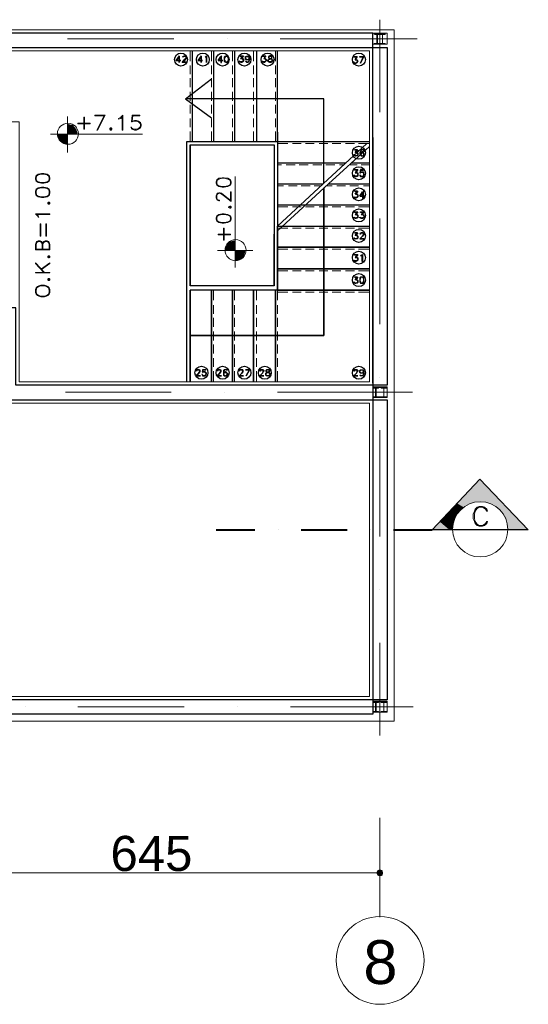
# Model space of a CAD drawing. Header units: metres. Extents: x -10 to 43.2, y -7.5 to 51.2.
# Tile 2 of 2: x 4.3 to 11.5, y -7.5 to 6.4. Entities that reach past the tile are written whole.
import ezdxf

# ---------------------------------------------------------------- set-up
doc = ezdxf.new("R2010")
doc.units = ezdxf.units.M
doc.header["$MEASUREMENT"] = 0
for name, color, linetype in [('PDF6_ax', 7, 'Continuous'), ('PDF6_column', 7, 'Continuous'), ('PDF6_dim', 7, 'Continuous'), ('PDF6_furn', 7, 'Continuous'), ('PDF6_khatchin', 7, 'Continuous'), ('PDF6_Layer5', 7, 'Continuous'), ('PDF6_SECTION', 7, 'Continuous'), ('PDF6_STAIRS', 7, 'Continuous'), ('PDF6_Text', 7, 'Continuous'), ('PDF6_Text Info.', 7, 'Continuous'), ('PDF6_textt', 7, 'Continuous'), ('PDF6_W', 7, 'Continuous'), ('PDF6_wall', 7, 'Continuous')]:
    doc.layers.add(name, color=color, linetype=linetype)
doc.styles.add('PDF Arial', font='arial.ttf')

msp = doc.modelspace()

# ---------------------------------------------------------------- linework, layer by layer
at = {"layer": 'PDF6_ax', "lineweight": 9}
for points in [[(9.398, 6.41), (9.398, 5.1)], [(4.987, 6.14), (6.489, 6.14)], [(7.241, 6.14), (7.241, 6.14)], [(7.992, 6.14), (9.928, 6.14)], [(9.398, 4.349), (9.398, 4.349)], [(9.398, 3.597), (9.398, 2.105)], [(9.398, 1.353), (9.398, 1.353)], [(4.958, 1.141), (6.451, 1.141)], [(7.202, 1.141), (7.202, 1.141)], [(7.953, 1.141), (9.86, 1.141)], [(9.398, 0.602), (9.398, -0.9)], [(9.398, -1.652), (9.398, -1.652)], [(9.398, -2.403), (9.398, -3.713)], [(4.39, -3.308), (4.39, -3.308)], [(5.131, -3.308), (6.634, -3.308)], [(7.385, -3.308), (7.385, -3.308)], [(8.136, -3.308), (9.87, -3.308)], [(9.398, -4.878), (9.398, -6.284)]]:
    msp.add_lwpolyline(points, dxfattribs=at)
msp.add_circle((9.403, -6.896), 0.621, dxfattribs=at)
at = {"layer": 'PDF6_column', "lineweight": 18}
for points in [[(9.302, 6.217), (9.504, 6.217), (9.504, 6.063), (9.302, 6.063)], [(9.475, 6.207), (9.321, 6.207), (9.321, 6.217), (9.475, 6.217)], [(9.359, 6.073), (9.331, 6.073), (9.398, 6.073), (9.369, 6.073), (9.369, 6.198), (9.398, 6.198), (9.398, 6.207), (9.331, 6.207), (9.331, 6.198), (9.359, 6.198)], [(9.436, 6.073), (9.398, 6.073), (9.475, 6.073), (9.436, 6.073), (9.436, 6.198), (9.475, 6.198), (9.475, 6.207), (9.398, 6.207), (9.398, 6.198), (9.436, 6.198)], [(9.475, 6.063), (9.321, 6.063), (9.321, 6.073), (9.475, 6.073)], [(9.302, 1.218), (9.504, 1.218), (9.504, 1.064), (9.302, 1.064)], [(9.302, 1.218), (9.504, 1.218), (9.504, 1.064), (9.302, 1.064)], [(9.302, 1.218), (9.504, 1.218), (9.504, 1.064), (9.302, 1.064)], [(9.34, 1.074), (9.311, 1.074), (9.379, 1.074), (9.35, 1.074), (9.35, 1.199), (9.379, 1.199), (9.379, 1.209), (9.311, 1.209), (9.311, 1.199), (9.34, 1.199)], [(9.34, 1.074), (9.311, 1.074), (9.379, 1.074), (9.35, 1.074), (9.35, 1.199), (9.379, 1.199), (9.379, 1.209), (9.311, 1.209), (9.311, 1.199), (9.34, 1.199)], [(9.34, 1.074), (9.311, 1.074), (9.379, 1.074), (9.35, 1.074), (9.35, 1.199), (9.379, 1.199), (9.379, 1.209), (9.311, 1.209), (9.311, 1.199), (9.34, 1.199)], [(9.456, 1.074), (9.417, 1.074), (9.494, 1.074), (9.456, 1.074), (9.456, 1.199), (9.494, 1.199), (9.494, 1.209), (9.417, 1.209), (9.417, 1.199), (9.456, 1.199)], [(9.456, 1.074), (9.417, 1.074), (9.494, 1.074), (9.456, 1.074), (9.456, 1.199), (9.494, 1.199), (9.494, 1.209), (9.417, 1.209), (9.417, 1.199), (9.456, 1.199)], [(9.456, 1.074), (9.417, 1.074), (9.494, 1.074), (9.456, 1.074), (9.456, 1.199), (9.494, 1.199), (9.494, 1.209), (9.417, 1.209), (9.417, 1.199), (9.456, 1.199)], [(9.456, 1.064), (9.34, 1.064), (9.34, 1.074), (9.456, 1.074)], [(9.456, 1.064), (9.34, 1.064), (9.34, 1.074), (9.456, 1.074)], [(9.456, 1.064), (9.34, 1.064), (9.34, 1.074), (9.456, 1.074)], [(9.302, -3.231), (9.504, -3.231), (9.504, -3.385), (9.302, -3.385)], [(9.34, -3.376), (9.311, -3.376), (9.311, -3.385), (9.379, -3.385), (9.379, -3.376), (9.35, -3.376), (9.35, -3.25), (9.379, -3.25), (9.379, -3.241), (9.311, -3.241), (9.311, -3.25), (9.34, -3.25)], [(9.456, -3.376), (9.417, -3.376), (9.417, -3.385), (9.494, -3.385), (9.494, -3.376), (9.456, -3.376), (9.456, -3.25), (9.494, -3.25), (9.494, -3.241), (9.417, -3.241), (9.417, -3.25), (9.456, -3.25)]]:
    msp.add_lwpolyline(points, close=True, dxfattribs=at)
for points in [[(9.456, 1.209), (9.34, 1.209), (9.456, 1.209)], [(9.456, 1.209), (9.34, 1.209), (9.456, 1.209)], [(9.456, 1.209), (9.34, 1.209), (9.456, 1.209)], [(9.456, -3.241), (9.34, -3.241), (9.456, -3.241)], [(9.456, -3.385), (9.34, -3.385), (9.456, -3.385)]]:
    msp.add_lwpolyline(points, dxfattribs=at)
at = {"layer": 'PDF6_dim', "lineweight": 20}
for points in [[(9.398, -5.283), (9.398, -5.716)], [(9.302, -5.658), (3.051, -5.658)]]:
    msp.add_lwpolyline(points, dxfattribs=at)
at = {"layer": 'PDF6_furn', "lineweight": 18}
for points in [[(7.25, 6.015), (7.25, 6.015)], [(7.25, 5.89), (7.25, 5.89)]]:
    msp.add_lwpolyline(points, dxfattribs=at)
at = {"layer": 'PDF6_khatchin', "lineweight": 18}
for points in [[(6.72, 5.967), (6.72, 5.822)], [(7.019, 5.967), (7.019, 5.822)], [(7.318, 5.967), (7.318, 5.822)], [(7.616, 5.967), (7.616, 5.822)], [(7.924, 5.967), (7.924, 5.822)], [(6.72, 5.764), (6.72, 5.639)], [(7.019, 5.764), (7.019, 5.639)], [(7.318, 5.764), (7.318, 5.639)], [(7.616, 5.764), (7.616, 5.639)], [(7.924, 5.764), (7.924, 5.639)], [(6.72, 5.581), (6.72, 5.456)], [(7.019, 5.581), (7.019, 5.456)], [(7.318, 5.581), (7.318, 5.456)], [(7.616, 5.581), (7.616, 5.456)], [(7.924, 5.581), (7.924, 5.456)], [(6.72, 5.389), (6.72, 5.264)], [(7.019, 5.389), (7.019, 5.264)], [(7.318, 5.389), (7.318, 5.264)], [(7.616, 5.389), (7.616, 5.264)], [(7.924, 5.389), (7.924, 5.264)], [(6.72, 5.206), (6.72, 5.081)], [(7.019, 5.206), (7.019, 5.081)], [(7.318, 5.206), (7.318, 5.081)], [(7.616, 5.206), (7.616, 5.081)], [(7.924, 5.206), (7.924, 5.081)], [(6.72, 5.013), (6.72, 4.888)], [(7.019, 5.013), (7.019, 4.888)], [(7.318, 5.013), (7.318, 4.888)], [(7.616, 5.013), (7.616, 4.888)], [(7.924, 5.013), (7.924, 4.888)], [(6.72, 4.83), (6.72, 4.686)], [(7.019, 4.83), (7.019, 4.686)], [(7.318, 4.83), (7.318, 4.686)], [(7.616, 4.83), (7.616, 4.686)], [(7.924, 4.83), (7.924, 4.686)], [(7.953, 4.657), (8.098, 4.657)], [(8.165, 4.657), (8.29, 4.657)], [(8.348, 4.657), (8.473, 4.657)], [(8.541, 4.657), (8.666, 4.657)], [(8.724, 4.657), (8.849, 4.657)], [(8.916, 4.657), (9.042, 4.657)], [(9.099, 4.657), (9.253, 4.657)], [(7.953, 4.358), (8.011, 4.358)], [(8.078, 4.358), (8.204, 4.358)], [(8.261, 4.358), (8.387, 4.358)], [(8.454, 4.358), (8.579, 4.358)], [(8.637, 4.358), (8.762, 4.358)], [(8.83, 4.358), (8.897, 4.358)], [(8.965, 4.358), (9.08, 4.358)], [(9.138, 4.358), (9.253, 4.358)], [(7.953, 4.06), (8.04, 4.06)], [(8.107, 4.06), (8.233, 4.06)], [(8.29, 4.06), (8.416, 4.06)], [(8.473, 4.06), (8.57, 4.06)], [(8.637, 4.06), (8.724, 4.06)], [(8.791, 4.06), (8.916, 4.06)], [(8.974, 4.06), (9.099, 4.06)], [(9.167, 4.06), (9.253, 4.06)], [(7.953, 3.761), (8.098, 3.761)], [(8.165, 3.761), (8.29, 3.761)], [(8.348, 3.761), (8.473, 3.761)], [(8.541, 3.761), (8.666, 3.761)], [(8.724, 3.761), (8.849, 3.761)], [(8.916, 3.761), (9.042, 3.761)], [(9.099, 3.761), (9.253, 3.761)], [(7.953, 3.463), (8.098, 3.463)], [(8.165, 3.463), (8.29, 3.463)], [(8.348, 3.463), (8.473, 3.463)], [(8.541, 3.463), (8.666, 3.463)], [(8.724, 3.463), (8.849, 3.463)], [(8.916, 3.463), (9.042, 3.463)], [(9.099, 3.463), (9.253, 3.463)]]:
    msp.add_lwpolyline(points, dxfattribs=at)
for points in [[(8.098, 3.164), (7.953, 3.164)], [(8.29, 3.164), (8.165, 3.164)], [(8.473, 3.164), (8.348, 3.164)], [(8.666, 3.164), (8.541, 3.164)], [(8.849, 3.164), (8.724, 3.164)], [(9.042, 3.164), (8.916, 3.164)], [(9.253, 3.164), (9.099, 3.164)], [(8.098, 2.856), (7.953, 2.856)], [(8.29, 2.856), (8.165, 2.856)], [(8.473, 2.856), (8.348, 2.856)], [(8.666, 2.856), (8.541, 2.856)], [(8.849, 2.856), (8.724, 2.856)], [(9.042, 2.856), (8.916, 2.856)], [(9.253, 2.856), (9.099, 2.856)], [(7.048, 2.442), (7.048, 2.586)], [(7.346, 2.442), (7.346, 2.586)], [(7.655, 2.442), (7.655, 2.586)], [(7.953, 2.442), (7.953, 2.586)], [(8.098, 2.557), (7.953, 2.557)], [(8.29, 2.557), (8.165, 2.557)], [(8.473, 2.557), (8.348, 2.557)], [(8.666, 2.557), (8.541, 2.557)], [(8.849, 2.557), (8.724, 2.557)], [(9.042, 2.557), (8.916, 2.557)], [(9.253, 2.557), (9.099, 2.557)], [(7.048, 2.249), (7.048, 2.374)], [(7.346, 2.249), (7.346, 2.374)], [(7.655, 2.249), (7.655, 2.374)], [(7.953, 2.249), (7.953, 2.374)], [(7.048, 2.066), (7.048, 2.191)], [(7.346, 2.066), (7.346, 2.191)], [(7.655, 2.066), (7.655, 2.191)], [(7.953, 2.066), (7.953, 2.191)], [(7.048, 1.873), (7.048, 1.999)], [(7.346, 1.873), (7.346, 1.999)], [(7.655, 1.873), (7.655, 1.999)], [(7.953, 1.873), (7.953, 1.999)], [(7.048, 1.69), (7.048, 1.816)], [(7.346, 1.69), (7.346, 1.816)], [(7.655, 1.69), (7.655, 1.816)], [(7.953, 1.69), (7.953, 1.816)], [(7.048, 1.498), (7.048, 1.623)], [(7.346, 1.498), (7.346, 1.623)], [(7.655, 1.498), (7.655, 1.623)], [(7.953, 1.498), (7.953, 1.623)], [(7.048, 1.286), (7.048, 1.44)], [(7.346, 1.286), (7.346, 1.44)], [(7.655, 1.286), (7.655, 1.44)], [(7.953, 1.286), (7.953, 1.44)]]:
    msp.add_lwpolyline(points, close=True, dxfattribs=at)
at = {"layer": 'PDF6_Layer5', "lineweight": 13}
for points in [[(-3.2, -3.51), (-3.2, 6.265), (9.6, 6.265), (9.6, -3.51)], [(9.253, 1.286), (9.253, 5.967), (-2.901, 5.967), (-2.901, -3.164), (9.253, -3.164), (9.253, 0.987), (3.956, 0.987), (3.956, 4.965), (4.303, 4.965), (4.303, 1.286)]]:
    msp.add_lwpolyline(points, close=True, dxfattribs=at)
at = {"layer": 'PDF6_SECTION', "lineweight": 18}
msp.add_lwpolyline([(10.14, -0.804), (10.814, -0.091)], dxfattribs=at)
at = {"layer": 'PDF6_SECTION', "lineweight": 30}
msp.add_lwpolyline([(10.14, -0.804), (10.814, -0.091), (11.498, -0.804)], close=True, dxfattribs=at)
at = {"layer": 'PDF6_SECTION', "lineweight": 18}
msp.add_lwpolyline([(11.209, -0.799, 0.999952), (10.428, -0.799, 1)], format="xyb", close=True, dxfattribs=at)
msp.add_lwpolyline([(10.92, -0.689), (10.91, -0.689), (10.891, -0.717), (10.881, -0.727), (10.852, -0.746), (10.804, -0.746), (10.775, -0.727), (10.746, -0.689), (10.737, -0.65), (10.737, -0.583), (10.746, -0.544), (10.775, -0.506), (10.804, -0.486), (10.852, -0.486), (10.881, -0.506), (10.891, -0.515), (10.91, -0.544), (10.92, -0.544), (10.91, -0.515), (10.881, -0.486), (10.852, -0.477), (10.804, -0.477), (10.775, -0.486), (10.746, -0.515), (10.737, -0.544), (10.717, -0.583), (10.717, -0.65), (10.737, -0.689), (10.746, -0.717), (10.775, -0.746), (10.804, -0.756), (10.852, -0.756), (10.881, -0.746), (10.91, -0.717)], close=True, dxfattribs=at)
at = {"layer": 'PDF6_SECTION', "lineweight": 40}
for points in [[(7.086, -0.804), (7.635, -0.804)], [(7.963, -0.804), (7.963, -0.804)], [(8.29, -0.804), (8.936, -0.804)], [(9.263, -0.804), (9.263, -0.804)], [(9.591, -0.804), (10.14, -0.804)]]:
    msp.add_lwpolyline(points, dxfattribs=at)
at = {"layer": 'PDF6_SECTION', "transparency": 33554559}
for points in [[(10.814, -0.091), (10.506, -0.409), (11.122, -0.409)], [(10.486, -0.428), (10.689, -0.428), (10.506, -0.409)], [(10.689, -0.428), (10.506, -0.409), (10.814, -0.409)], [(10.939, -0.428), (11.141, -0.428), (10.814, -0.409)], [(11.141, -0.428), (10.814, -0.409), (11.122, -0.409)], [(10.38, -0.554), (10.351, -0.573), (10.38, -0.573)], [(10.38, -0.554), (10.525, -0.554), (10.438, -0.486)], [(10.38, -0.573), (10.496, -0.573), (10.38, -0.554)], [(10.496, -0.573), (10.38, -0.554), (10.525, -0.554)], [(10.438, -0.486), (10.583, -0.486), (10.486, -0.428)], [(10.525, -0.554), (10.438, -0.486), (10.583, -0.486)], [(10.583, -0.486), (10.486, -0.428), (10.689, -0.428)], [(11.045, -0.486), (11.189, -0.486), (10.939, -0.428)], [(11.189, -0.486), (10.939, -0.428), (11.141, -0.428)], [(11.132, -0.573), (11.276, -0.573), (11.045, -0.486)], [(11.276, -0.573), (11.045, -0.486), (11.189, -0.486)], [(10.14, -0.804), (10.38, -0.804), (10.245, -0.689)], [(10.245, -0.689), (10.38, -0.689), (10.351, -0.573)], [(10.38, -0.804), (10.245, -0.689), (10.38, -0.689)], [(10.38, -0.689), (10.351, -0.573), (10.38, -0.573)], [(10.38, -0.689), (10.438, -0.689), (10.38, -0.573)], [(10.438, -0.689), (10.38, -0.573), (10.496, -0.573)], [(10.38, -0.804), (10.419, -0.804), (10.38, -0.689)], [(10.419, -0.804), (10.38, -0.689), (10.438, -0.689)], [(11.189, -0.689), (11.382, -0.689), (11.132, -0.573)], [(11.382, -0.689), (11.132, -0.573), (11.276, -0.573)], [(11.209, -0.804), (11.498, -0.804), (11.189, -0.689)], [(11.498, -0.804), (11.189, -0.689), (11.382, -0.689)]]:
    msp.add_solid(points, dxfattribs=at)
at = {"layer": 'PDF6_STAIRS', "lineweight": 25}
for points in [[(6.586, 5.832), (6.528, 5.832), (6.566, 5.89), (6.566, 5.803), (6.566, 5.899), (6.518, 5.832)], [(6.894, 5.832), (6.836, 5.832), (6.875, 5.89), (6.875, 5.803), (6.875, 5.899), (6.826, 5.832)], [(6.952, 5.803), (6.952, 5.89), (6.942, 5.88), (6.932, 5.88), (6.942, 5.89), (6.952, 5.899)], [(7.183, 5.832), (7.115, 5.832), (7.154, 5.89), (7.154, 5.803), (7.163, 5.803), (7.163, 5.899), (7.115, 5.832)], [(7.231, 5.899), (7.212, 5.89), (7.202, 5.88), (7.202, 5.861), (7.202, 5.841), (7.202, 5.822), (7.212, 5.813), (7.231, 5.803), (7.25, 5.813), (7.26, 5.822), (7.26, 5.841), (7.26, 5.861), (7.26, 5.88), (7.25, 5.89)], [(7.847, 5.899), (7.828, 5.89), (7.828, 5.88), (7.828, 5.87), (7.838, 5.861), (7.847, 5.861), (7.867, 5.851), (7.876, 5.841), (7.876, 5.822), (7.876, 5.813), (7.867, 5.813), (7.847, 5.813), (7.828, 5.813), (7.828, 5.822), (7.828, 5.841), (7.838, 5.851), (7.847, 5.851), (7.867, 5.861), (7.876, 5.87), (7.876, 5.88), (7.876, 5.89), (7.867, 5.899)], [(8.608, 1.941), (6.72, 1.941), (8.608, 1.941), (8.608, 4.031)], [(9.186, 3.915), (9.119, 3.915), (9.157, 3.973), (9.157, 3.886), (9.167, 3.886), (9.167, 3.983), (9.119, 3.915)], [(9.119, 3.308), (9.176, 3.308), (9.119, 3.308), (9.157, 3.347), (9.167, 3.366), (9.167, 3.376), (9.167, 3.385), (9.157, 3.395), (9.138, 3.395), (9.128, 3.385), (9.128, 3.376), (9.119, 3.376), (9.128, 3.385), (9.128, 3.395), (9.138, 3.395), (9.157, 3.395), (9.167, 3.395), (9.167, 3.385), (9.176, 3.376), (9.176, 3.366), (9.167, 3.366), (9.157, 3.347)], [(9.253, 3.193), (7.953, 3.193)], [(9.157, 2.991), (9.148, 2.991), (9.148, 3.077), (9.138, 3.068), (9.128, 3.068), (9.138, 3.077), (9.157, 3.087)], [(9.253, 2.885), (7.953, 2.885)], [(9.148, 2.769), (9.128, 2.769), (9.119, 2.759), (9.119, 2.731), (9.119, 2.721), (9.119, 2.702), (9.128, 2.682), (9.148, 2.682), (9.157, 2.682), (9.167, 2.682), (9.176, 2.702), (9.176, 2.721), (9.176, 2.731), (9.176, 2.759), (9.167, 2.769), (9.157, 2.769)], [(6.72, 1.286), (6.72, 2.586)], [(7.019, 1.286), (7.019, 2.586)], [(7.318, 1.286), (7.318, 2.586)], [(7.616, 1.286), (7.616, 2.586)], [(7.924, 1.286), (7.924, 2.586)], [(6.797, 1.373), (6.836, 1.411), (6.846, 1.43), (6.855, 1.44), (6.855, 1.45), (6.846, 1.459), (6.836, 1.459), (6.817, 1.459), (6.807, 1.459), (6.807, 1.45), (6.807, 1.44), (6.807, 1.45), (6.807, 1.459), (6.817, 1.459), (6.836, 1.459), (6.846, 1.459), (6.855, 1.459), (6.855, 1.45), (6.855, 1.44), (6.855, 1.43), (6.846, 1.411), (6.807, 1.373), (6.865, 1.373)], [(7.096, 1.373), (7.135, 1.411), (7.144, 1.43), (7.154, 1.44), (7.154, 1.45), (7.144, 1.459), (7.135, 1.459), (7.125, 1.459), (7.115, 1.459), (7.106, 1.45), (7.106, 1.44), (7.106, 1.45), (7.106, 1.459), (7.115, 1.459), (7.125, 1.459), (7.135, 1.459), (7.144, 1.459), (7.154, 1.459), (7.154, 1.45), (7.154, 1.44), (7.154, 1.43), (7.144, 1.411), (7.106, 1.373), (7.163, 1.373)], [(7.414, 1.373), (7.472, 1.373), (7.414, 1.373), (7.452, 1.411), (7.462, 1.43), (7.462, 1.44), (7.462, 1.45), (7.462, 1.459), (7.452, 1.459), (7.433, 1.459), (7.424, 1.459), (7.414, 1.45), (7.414, 1.44), (7.414, 1.45), (7.414, 1.459), (7.424, 1.459), (7.433, 1.459), (7.452, 1.459), (7.462, 1.459), (7.462, 1.45), (7.462, 1.44), (7.462, 1.43), (7.452, 1.411)], [(7.51, 1.373), (7.558, 1.459), (7.501, 1.459), (7.558, 1.459)], [(7.703, 1.373), (7.761, 1.373), (7.703, 1.373), (7.741, 1.411), (7.751, 1.43), (7.751, 1.44), (7.751, 1.45), (7.751, 1.459), (7.741, 1.459), (7.722, 1.459), (7.712, 1.459), (7.712, 1.45), (7.712, 1.44), (7.703, 1.44), (7.703, 1.45), (7.712, 1.459), (7.722, 1.459), (7.741, 1.459), (7.751, 1.459), (7.761, 1.45), (7.761, 1.44), (7.751, 1.43), (7.741, 1.411)], [(7.809, 1.459), (7.799, 1.459), (7.79, 1.45), (7.79, 1.44), (7.799, 1.43), (7.809, 1.421), (7.828, 1.421), (7.838, 1.411), (7.847, 1.401), (7.847, 1.392), (7.838, 1.382), (7.828, 1.373), (7.809, 1.373), (7.799, 1.382), (7.79, 1.392), (7.79, 1.401), (7.799, 1.411), (7.809, 1.421), (7.828, 1.421), (7.838, 1.43), (7.847, 1.44), (7.847, 1.45), (7.838, 1.459), (7.828, 1.459)], [(7.799, 1.459), (7.799, 1.45), (7.799, 1.44), (7.799, 1.43), (7.809, 1.43), (7.828, 1.421), (7.838, 1.421), (7.847, 1.411), (7.847, 1.401), (7.847, 1.392), (7.847, 1.382), (7.838, 1.373), (7.828, 1.373), (7.809, 1.373), (7.799, 1.373), (7.79, 1.382), (7.79, 1.392), (7.79, 1.401), (7.79, 1.411), (7.799, 1.421), (7.809, 1.421), (7.828, 1.43), (7.838, 1.43), (7.838, 1.44), (7.838, 1.45), (7.838, 1.459), (7.828, 1.459), (7.809, 1.459)], [(9.032, 1.373), (9.09, 1.373), (9.032, 1.373), (9.07, 1.411), (9.08, 1.43), (9.08, 1.44), (9.08, 1.45), (9.08, 1.459), (9.07, 1.459), (9.051, 1.459), (9.042, 1.459), (9.042, 1.45), (9.042, 1.44), (9.032, 1.44), (9.032, 1.45), (9.042, 1.459), (9.051, 1.459), (9.07, 1.459), (9.08, 1.459), (9.09, 1.45), (9.09, 1.44), (9.08, 1.43), (9.07, 1.411)], [(9.167, 1.43), (9.167, 1.421), (9.157, 1.411)]]:
    msp.add_lwpolyline(points, close=True, dxfattribs=at)
for points in [[(6.615, 5.813), (6.672, 5.813), (6.672, 5.803), (6.605, 5.803), (6.643, 5.851), (6.653, 5.861), (6.663, 5.87), (6.663, 5.88), (6.653, 5.89), (6.643, 5.89), (6.634, 5.89), (6.624, 5.89), (6.615, 5.88), (6.615, 5.89), (6.624, 5.89), (6.634, 5.899), (6.643, 5.899), (6.653, 5.89), (6.663, 5.89), (6.663, 5.88), (6.663, 5.87), (6.663, 5.861), (6.653, 5.851), (6.615, 5.803)], [(6.672, 1.286), (6.672, 4.686), (7.953, 4.686), (7.953, 5.967)], [(6.749, 5.967), (6.749, 4.686)], [(7.048, 5.967), (7.048, 4.686)], [(7.221, 5.89), (7.212, 5.88), (7.202, 5.861), (7.202, 5.841), (7.212, 5.822), (7.221, 5.813)], [(7.25, 5.89), (7.231, 5.89), (7.212, 5.89)], [(7.241, 5.813), (7.25, 5.822), (7.26, 5.841), (7.26, 5.861), (7.25, 5.88), (7.241, 5.89)], [(7.346, 5.967), (7.346, 4.686)], [(7.462, 5.89), (7.424, 5.89), (7.424, 5.899), (7.472, 5.899), (7.443, 5.861), (7.452, 5.861), (7.462, 5.861), (7.472, 5.851), (7.472, 5.841), (7.472, 5.832), (7.472, 5.822), (7.462, 5.813), (7.452, 5.803), (7.433, 5.803), (7.424, 5.813), (7.414, 5.813), (7.414, 5.822)], [(7.462, 5.899), (7.433, 5.861), (7.452, 5.861), (7.462, 5.851), (7.472, 5.841)], [(7.452, 5.861), (7.462, 5.851), (7.472, 5.841), (7.472, 5.832), (7.462, 5.822), (7.452, 5.813)], [(7.549, 5.851), (7.549, 5.841), (7.529, 5.841), (7.51, 5.841), (7.501, 5.851), (7.501, 5.87), (7.501, 5.89), (7.51, 5.89), (7.529, 5.899), (7.549, 5.89), (7.558, 5.87), (7.558, 5.841), (7.549, 5.822), (7.549, 5.813), (7.529, 5.803), (7.52, 5.803), (7.51, 5.813), (7.501, 5.822), (7.51, 5.822), (7.51, 5.813), (7.52, 5.813), (7.529, 5.813), (7.549, 5.813)], [(7.52, 5.841), (7.51, 5.851), (7.501, 5.87), (7.51, 5.89), (7.52, 5.89)], [(7.501, 5.88), (7.51, 5.89), (7.529, 5.89), (7.549, 5.89), (7.549, 5.88)], [(7.549, 5.861), (7.549, 5.851), (7.529, 5.841), (7.51, 5.851), (7.501, 5.861)], [(7.539, 5.89), (7.549, 5.89), (7.549, 5.87), (7.549, 5.841), (7.549, 5.822), (7.539, 5.813)], [(7.549, 5.87), (7.549, 5.851), (7.539, 5.841)], [(7.655, 5.967), (7.655, 4.686)], [(7.79, 5.899), (7.761, 5.861), (7.77, 5.861), (7.78, 5.861), (7.79, 5.851), (7.799, 5.841), (7.799, 5.832), (7.79, 5.822), (7.78, 5.813), (7.77, 5.803), (7.761, 5.803), (7.741, 5.813), (7.732, 5.822), (7.741, 5.822)], [(7.79, 5.89), (7.741, 5.89), (7.741, 5.899), (7.79, 5.899), (7.761, 5.861), (7.77, 5.861), (7.78, 5.851), (7.79, 5.841)], [(7.77, 5.861), (7.79, 5.851), (7.79, 5.841), (7.79, 5.832), (7.79, 5.822), (7.77, 5.813)], [(7.838, 5.89), (7.828, 5.89), (7.828, 5.88), (7.838, 5.87), (7.847, 5.861), (7.867, 5.861), (7.867, 5.851), (7.876, 5.841), (7.886, 5.841), (7.886, 5.822), (7.876, 5.813), (7.867, 5.803), (7.847, 5.803), (7.828, 5.813), (7.818, 5.822), (7.818, 5.841), (7.828, 5.841), (7.838, 5.851), (7.847, 5.861), (7.867, 5.861), (7.867, 5.87), (7.876, 5.88), (7.876, 5.89), (7.867, 5.89), (7.876, 5.89)], [(7.867, 5.89), (7.847, 5.89), (7.828, 5.89)], [(9.051, 5.851), (9.061, 5.851), (9.07, 5.841), (9.08, 5.841), (9.09, 5.822), (9.08, 5.803), (9.07, 5.793), (9.061, 5.793), (9.051, 5.793), (9.032, 5.793), (9.032, 5.803), (9.022, 5.813), (9.032, 5.813), (9.032, 5.803), (9.051, 5.793), (9.061, 5.793), (9.07, 5.803), (9.08, 5.813)], [(9.08, 5.88), (9.032, 5.88), (9.032, 5.89), (9.08, 5.89), (9.051, 5.841), (9.08, 5.89)], [(9.167, 5.88), (9.119, 5.88), (9.119, 5.89), (9.176, 5.89), (9.128, 5.793), (9.167, 5.89)], [(7.212, 5.813), (7.231, 5.813), (7.25, 5.813)], [(7.472, 5.832), (7.462, 5.813), (7.452, 5.813), (7.433, 5.813), (7.424, 5.813), (7.414, 5.822), (7.433, 5.813)], [(7.79, 5.832), (7.78, 5.813), (7.77, 5.813), (7.761, 5.813), (7.741, 5.813), (7.741, 5.822), (7.751, 5.813)], [(7.828, 5.822), (7.838, 5.813)], [(7.867, 5.813), (7.876, 5.822)], [(9.042, 5.793), (9.032, 5.803)], [(9.051, 5.841), (9.061, 5.841), (9.07, 5.841), (9.08, 5.832)], [(9.07, 5.841), (9.08, 5.841), (9.08, 5.822), (9.08, 5.803), (9.07, 5.793)], [(6.653, 5.292), (7.019, 5.572)], [(8.608, 4.098), (8.608, 5.292), (6.653, 5.292), (7.019, 5.023)], [(7.953, 4.821), (7.953, 4.358), (7.953, 3.491), (9.253, 3.491)], [(7.905, 2.644), (6.72, 2.644), (6.72, 4.638), (7.905, 4.638), (7.905, 4.358), (7.905, 3.376), (7.905, 2.644), (7.905, 3.376)], [(6.72, 4.638), (6.72, 2.644)], [(7.953, 4.686), (9.253, 4.686)], [(9.061, 4.541), (9.08, 4.532), (9.09, 4.522), (9.09, 4.512), (9.09, 4.503), (9.09, 4.493), (9.08, 4.483), (9.061, 4.483), (9.051, 4.483), (9.042, 4.483), (9.032, 4.493), (9.032, 4.503), (9.042, 4.493), (9.051, 4.483), (9.061, 4.483), (9.08, 4.493), (9.09, 4.503)], [(9.051, 4.483), (9.032, 4.493)], [(9.09, 4.512), (9.08, 4.532), (9.061, 4.532), (9.051, 4.532), (9.08, 4.57), (9.042, 4.57), (9.09, 4.57), (9.061, 4.532)], [(9.07, 4.532), (9.08, 4.522), (9.09, 4.512), (9.09, 4.503), (9.08, 4.493), (9.07, 4.483)], [(9.167, 4.57), (9.167, 4.56), (9.176, 4.56), (9.167, 4.57), (9.157, 4.57), (9.148, 4.57), (9.138, 4.57), (9.128, 4.551), (9.119, 4.532), (9.119, 4.512), (9.128, 4.493), (9.138, 4.483), (9.148, 4.483), (9.157, 4.483), (9.167, 4.483), (9.176, 4.493), (9.176, 4.503), (9.176, 4.512), (9.176, 4.522), (9.167, 4.532), (9.157, 4.541), (9.148, 4.541), (9.138, 4.532), (9.128, 4.522)], [(9.138, 4.57), (9.128, 4.551), (9.128, 4.532), (9.128, 4.512), (9.128, 4.493), (9.148, 4.483)], [(9.176, 4.512), (9.167, 4.532), (9.157, 4.532), (9.148, 4.532), (9.138, 4.532), (9.128, 4.512), (9.128, 4.522), (9.148, 4.532)], [(9.128, 4.503), (9.138, 4.493), (9.148, 4.483), (9.157, 4.483), (9.167, 4.493), (9.176, 4.503)], [(9.167, 4.56), (9.157, 4.57), (9.148, 4.57), (9.138, 4.56)], [(9.157, 4.483), (9.167, 4.493), (9.176, 4.503), (9.176, 4.512), (9.167, 4.522), (9.157, 4.532)], [(7.953, 4.387), (8.926, 4.387)], [(9.003, 4.387), (9.253, 4.387)], [(9.061, 4.252), (9.08, 4.243), (9.09, 4.243), (9.09, 4.223), (9.09, 4.204), (9.08, 4.194), (9.061, 4.194), (9.051, 4.194), (9.042, 4.194), (9.032, 4.204), (9.032, 4.214), (9.042, 4.204), (9.051, 4.194), (9.061, 4.194), (9.08, 4.204), (9.09, 4.214)], [(9.051, 4.194), (9.032, 4.204)], [(9.08, 4.281), (9.042, 4.281), (9.042, 4.291), (9.09, 4.291), (9.061, 4.243)], [(9.08, 4.291), (9.051, 4.243), (9.061, 4.243), (9.08, 4.243), (9.09, 4.233)], [(9.07, 4.243), (9.08, 4.243), (9.09, 4.223), (9.08, 4.204), (9.07, 4.194)], [(9.176, 4.214), (9.167, 4.204), (9.157, 4.194), (9.138, 4.194), (9.128, 4.204), (9.119, 4.214), (9.119, 4.204), (9.128, 4.194), (9.138, 4.194), (9.157, 4.194), (9.167, 4.194), (9.176, 4.204), (9.176, 4.223), (9.176, 4.233), (9.176, 4.243), (9.167, 4.252), (9.157, 4.252), (9.138, 4.252), (9.128, 4.252), (9.128, 4.281), (9.167, 4.281), (9.167, 4.291), (9.128, 4.291), (9.119, 4.243), (9.128, 4.243), (9.138, 4.252), (9.157, 4.252), (9.167, 4.243), (9.176, 4.233)], [(9.138, 4.194), (9.119, 4.204)], [(9.157, 4.252), (9.167, 4.243), (9.176, 4.233), (9.176, 4.223), (9.167, 4.204), (9.157, 4.194)], [(7.953, 4.089), (8.599, 4.089)], [(8.676, 4.089), (9.253, 4.089)], [(9.09, 3.925), (9.08, 3.934), (9.061, 3.944), (9.051, 3.944), (9.08, 3.983), (9.042, 3.983), (9.09, 3.983), (9.061, 3.944), (9.08, 3.944), (9.09, 3.934), (9.09, 3.925), (9.09, 3.915), (9.09, 3.906), (9.08, 3.896), (9.061, 3.886), (9.051, 3.886), (9.042, 3.896), (9.032, 3.896), (9.032, 3.906)], [(9.09, 3.915), (9.08, 3.896), (9.061, 3.896), (9.051, 3.896), (9.042, 3.896), (9.032, 3.906), (9.051, 3.896)], [(9.07, 3.944), (9.08, 3.934), (9.09, 3.925), (9.09, 3.915), (9.08, 3.906), (9.07, 3.896)], [(7.953, 3.79), (9.253, 3.79)], [(9.08, 3.684), (9.042, 3.684), (9.042, 3.694), (9.09, 3.694), (9.061, 3.655), (9.08, 3.655), (9.09, 3.646), (9.09, 3.626), (9.09, 3.607), (9.08, 3.607), (9.061, 3.597), (9.051, 3.597), (9.042, 3.607), (9.032, 3.607), (9.032, 3.617), (9.042, 3.607), (9.051, 3.607), (9.061, 3.607), (9.08, 3.607), (9.09, 3.617)], [(9.08, 3.694), (9.051, 3.655), (9.061, 3.655), (9.08, 3.646), (9.09, 3.636)], [(9.07, 3.655), (9.08, 3.646), (9.09, 3.626), (9.08, 3.607), (9.07, 3.607)], [(9.167, 3.684), (9.128, 3.684), (9.128, 3.694), (9.176, 3.694), (9.148, 3.655), (9.157, 3.655), (9.167, 3.655), (9.176, 3.646), (9.176, 3.626), (9.176, 3.607), (9.167, 3.607), (9.157, 3.597), (9.138, 3.597), (9.128, 3.607), (9.119, 3.607), (9.119, 3.617), (9.128, 3.607), (9.138, 3.607), (9.157, 3.607), (9.167, 3.607), (9.176, 3.617)], [(9.167, 3.694), (9.138, 3.655), (9.157, 3.655), (9.167, 3.646), (9.176, 3.636)], [(9.157, 3.655), (9.167, 3.646), (9.176, 3.626), (9.167, 3.607), (9.157, 3.607)], [(7.953, 3.424), (7.953, 2.586), (9.253, 2.586), (7.953, 2.586), (7.953, 3.491)], [(9.051, 3.607), (9.032, 3.607)], [(9.138, 3.607), (9.119, 3.607)], [(9.061, 3.366), (9.08, 3.357), (9.09, 3.347), (9.09, 3.337), (9.09, 3.328), (9.09, 3.318), (9.08, 3.308), (9.061, 3.308), (9.051, 3.308), (9.042, 3.308), (9.032, 3.318)], [(9.09, 3.337), (9.08, 3.357), (9.061, 3.357), (9.051, 3.357), (9.08, 3.395), (9.042, 3.395), (9.09, 3.395), (9.061, 3.357)], [(9.07, 3.357), (9.08, 3.347), (9.09, 3.337), (9.09, 3.328), (9.08, 3.318), (9.07, 3.308)], [(9.09, 3.328), (9.08, 3.318), (9.061, 3.308), (9.051, 3.308), (9.042, 3.318), (9.032, 3.318), (9.051, 3.308)], [(9.08, 3.077), (9.042, 3.077), (9.042, 3.087), (9.09, 3.087), (9.061, 3.048), (9.08, 3.048), (9.09, 3.039), (9.09, 3.029), (9.09, 3.019), (9.09, 3.01), (9.08, 3), (9.061, 2.991), (9.051, 2.991), (9.042, 3), (9.032, 3), (9.032, 3.01)], [(9.08, 3.087), (9.051, 3.048), (9.061, 3.048), (9.08, 3.039), (9.09, 3.029)], [(9.09, 3.019), (9.08, 3), (9.061, 3), (9.051, 3), (9.042, 3), (9.032, 3.01), (9.051, 3)], [(9.07, 3.048), (9.08, 3.039), (9.09, 3.029), (9.09, 3.019), (9.08, 3.01), (9.07, 3)], [(9.061, 2.74), (9.08, 2.731), (9.09, 2.721), (9.09, 2.711), (9.09, 2.692), (9.08, 2.682), (9.061, 2.682), (9.051, 2.682), (9.042, 2.682), (9.032, 2.692), (9.032, 2.702), (9.042, 2.692), (9.051, 2.682), (9.061, 2.682), (9.08, 2.692), (9.09, 2.702)], [(9.051, 2.682), (9.032, 2.692)], [(9.09, 2.721), (9.08, 2.731), (9.061, 2.731), (9.051, 2.731), (9.08, 2.769), (9.042, 2.769), (9.09, 2.769), (9.061, 2.731)], [(9.07, 2.731), (9.08, 2.721), (9.09, 2.711), (9.08, 2.692), (9.07, 2.682)], [(9.138, 2.769), (9.128, 2.759), (9.119, 2.731), (9.119, 2.721), (9.128, 2.702), (9.138, 2.682)], [(9.157, 2.769), (9.148, 2.769), (9.128, 2.769)], [(9.128, 2.692), (9.148, 2.682), (9.157, 2.682), (9.167, 2.692)], [(9.157, 2.682), (9.167, 2.702), (9.176, 2.721), (9.176, 2.731), (9.167, 2.759), (9.157, 2.769), (9.167, 2.769)], [(7.953, 2.586), (6.72, 2.586), (6.72, 1.286), (6.72, 2.586)], [(6.942, 1.392), (6.932, 1.382), (6.923, 1.373), (6.913, 1.373), (6.894, 1.382), (6.894, 1.392), (6.884, 1.392), (6.894, 1.382), (6.894, 1.373), (6.913, 1.373), (6.923, 1.373), (6.932, 1.373), (6.942, 1.382), (6.952, 1.401), (6.952, 1.411), (6.942, 1.421), (6.932, 1.43), (6.923, 1.43), (6.913, 1.43), (6.894, 1.43), (6.903, 1.459), (6.942, 1.459), (6.894, 1.459), (6.894, 1.421), (6.903, 1.43), (6.923, 1.43), (6.932, 1.421), (6.942, 1.411)], [(6.923, 1.43), (6.942, 1.421), (6.942, 1.411), (6.942, 1.401), (6.942, 1.382), (6.923, 1.373)], [(7.231, 1.459), (7.241, 1.45), (7.241, 1.459), (7.231, 1.459), (7.221, 1.459), (7.202, 1.459), (7.192, 1.45), (7.192, 1.421), (7.192, 1.401), (7.192, 1.382), (7.202, 1.373), (7.221, 1.373), (7.231, 1.373), (7.241, 1.382), (7.25, 1.401), (7.241, 1.411), (7.231, 1.421), (7.221, 1.43), (7.202, 1.421), (7.192, 1.411), (7.202, 1.421), (7.221, 1.421), (7.231, 1.421)], [(7.212, 1.459), (7.202, 1.45), (7.192, 1.421), (7.192, 1.401), (7.202, 1.382), (7.212, 1.373)], [(7.212, 1.421), (7.202, 1.411), (7.192, 1.401)], [(7.241, 1.459), (7.231, 1.459), (7.221, 1.459), (7.202, 1.459)], [(7.231, 1.373), (7.241, 1.382), (7.241, 1.401), (7.241, 1.411), (7.231, 1.421), (7.241, 1.411)], [(9.167, 1.421), (9.157, 1.411), (9.148, 1.411), (9.128, 1.411), (9.119, 1.421), (9.119, 1.43), (9.119, 1.44), (9.119, 1.45), (9.128, 1.459), (9.148, 1.459), (9.157, 1.459), (9.167, 1.45), (9.176, 1.43), (9.176, 1.411), (9.167, 1.392), (9.157, 1.373), (9.148, 1.373), (9.138, 1.373), (9.128, 1.373), (9.119, 1.382), (9.128, 1.382), (9.128, 1.373)], [(9.138, 1.411), (9.128, 1.421), (9.119, 1.43), (9.119, 1.44), (9.128, 1.45), (9.138, 1.459)], [(9.119, 1.44), (9.128, 1.459), (9.148, 1.459), (9.157, 1.459), (9.167, 1.44)], [(9.157, 1.411), (9.148, 1.411), (9.128, 1.411), (9.119, 1.43)], [(9.157, 1.459), (9.167, 1.45), (9.167, 1.43), (9.167, 1.411), (9.167, 1.392), (9.157, 1.373)], [(6.903, 1.373), (6.894, 1.382)], [(7.192, 1.392), (7.202, 1.382), (7.221, 1.373), (7.231, 1.382), (7.241, 1.392)], [(7.79, 1.382), (7.809, 1.373)], [(7.828, 1.373), (7.847, 1.382)], [(9.157, 1.382), (9.148, 1.373), (9.138, 1.373), (9.128, 1.382)], [(9.253, 1.238), (5.805, 1.238)]]:
    msp.add_lwpolyline(points, dxfattribs=at)
for centre in [(6.59, 5.846), (6.899, 5.846), (7.178, 5.846), (7.486, 5.846), (7.814, 5.846), (9.104, 5.846), (9.104, 4.527), (9.104, 4.238), (9.104, 4.238), (9.104, 3.939), (9.104, 3.641), (9.104, 3.352), (9.104, 3.044), (9.104, 2.726), (6.879, 1.416), (7.178, 1.416), (7.486, 1.416), (7.775, 1.416), (9.104, 1.416)]:
    msp.add_circle(centre, 0.0915, dxfattribs=at)
at = {"layer": 'PDF6_Text Info.', "lineweight": 9}
for points in [[(9.215, 4.657), (8.599, 4.089), (7.953, 3.491)], [(9.253, 4.618), (8.676, 4.089), (7.953, 3.424)]]:
    msp.add_lwpolyline(points, dxfattribs=at)
at = {"layer": 'PDF6_textt', "lineweight": 20}
for points in [[(4.987, 5.042), (4.987, 4.532)], [(5.507, 5.052), (5.372, 5.052), (5.372, 5.061), (5.517, 5.061), (5.411, 4.849), (5.401, 4.849), (5.507, 5.061)], [(6.017, 4.898), (5.988, 4.869), (5.96, 4.859), (5.931, 4.859), (5.902, 4.869), (5.892, 4.888), (5.883, 4.888), (5.892, 4.869), (5.902, 4.859), (5.931, 4.849), (5.96, 4.849), (5.988, 4.859), (6.017, 4.878), (6.027, 4.907), (6.027, 4.926), (6.017, 4.955), (5.988, 4.975), (5.96, 4.984), (5.931, 4.984), (5.902, 4.975), (5.911, 5.052), (6.008, 5.052), (6.008, 5.061), (5.902, 5.061), (5.892, 4.965), (5.902, 4.965), (5.921, 4.975), (5.96, 4.975), (5.988, 4.965), (6.017, 4.936)], [(5.921, 4.859), (5.892, 4.878)], [(5.969, 4.975), (6.008, 4.955), (6.017, 4.926), (6.017, 4.907), (6.008, 4.878), (5.969, 4.859)], [(6.046, 4.792), (4.746, 4.792)], [(4.727, 4.194), (4.698, 4.214), (4.65, 4.223), (4.621, 4.223), (4.573, 4.214), (4.544, 4.194)], [(4.553, 4.204), (4.544, 4.175), (4.544, 4.156), (4.553, 4.127)], [(4.717, 4.127), (4.727, 4.156), (4.727, 4.175), (4.717, 4.204)], [(7.356, 4.194), (7.356, 2.904)], [(4.544, 4.137), (4.573, 4.117), (4.621, 4.108), (4.65, 4.108), (4.698, 4.117), (4.727, 4.137)], [(7.289, 4.137), (7.25, 4.156), (7.202, 4.166), (7.173, 4.166), (7.125, 4.156), (7.096, 4.137)], [(7.106, 4.146), (7.096, 4.117), (7.096, 4.098), (7.106, 4.069)], [(7.096, 4.079), (7.125, 4.06), (7.173, 4.05), (7.202, 4.05), (7.25, 4.06), (7.289, 4.079)], [(7.279, 4.069), (7.289, 4.098), (7.289, 4.117), (7.279, 4.146)], [(4.727, 4.002), (4.698, 4.021), (4.65, 4.031), (4.621, 4.031), (4.573, 4.021), (4.544, 4.002)], [(4.553, 4.012), (4.544, 3.983), (4.544, 3.954), (4.553, 3.925)], [(4.544, 3.934), (4.573, 3.915), (4.621, 3.906), (4.65, 3.906), (4.698, 3.915), (4.727, 3.934)], [(4.717, 3.925), (4.727, 3.954), (4.727, 3.983), (4.717, 4.012)], [(7.289, 3.848), (7.289, 3.973), (7.298, 3.973), (7.298, 3.838), (7.192, 3.925), (7.163, 3.944), (7.144, 3.954), (7.125, 3.954), (7.106, 3.944), (7.096, 3.925), (7.096, 3.886), (7.106, 3.867), (7.125, 3.857), (7.135, 3.857), (7.135, 3.848), (7.125, 3.848), (7.106, 3.857), (7.096, 3.867), (7.086, 3.886), (7.086, 3.925), (7.096, 3.944), (7.106, 3.954), (7.125, 3.963), (7.144, 3.963), (7.163, 3.954), (7.192, 3.934), (7.298, 3.848)], [(7.289, 3.626), (7.25, 3.646), (7.202, 3.655), (7.173, 3.655), (7.125, 3.646), (7.096, 3.626)], [(7.106, 3.636), (7.096, 3.607), (7.096, 3.588), (7.106, 3.559)], [(7.279, 3.559), (7.289, 3.588), (7.289, 3.607), (7.279, 3.636)], [(7.096, 3.568), (7.125, 3.549), (7.173, 3.54), (7.202, 3.54), (7.25, 3.549), (7.289, 3.568)], [(4.64, 3.231), (4.63, 3.26), (4.621, 3.27), (4.602, 3.28), (4.573, 3.28), (4.553, 3.27), (4.544, 3.26), (4.534, 3.231), (4.534, 3.154), (4.736, 3.154), (4.736, 3.231), (4.727, 3.26), (4.717, 3.27), (4.698, 3.28), (4.669, 3.28), (4.65, 3.27), (4.64, 3.26), (4.63, 3.231)], [(4.63, 3.164), (4.63, 3.231), (4.621, 3.26), (4.602, 3.27), (4.573, 3.27), (4.553, 3.26), (4.544, 3.231), (4.544, 3.164), (4.727, 3.164), (4.727, 3.231), (4.717, 3.26), (4.698, 3.27), (4.669, 3.27), (4.65, 3.26), (4.64, 3.231), (4.64, 3.164)], [(7.106, 3.145), (7.607, 3.145)], [(4.659, 2.836), (4.534, 2.971), (4.534, 2.962), (4.65, 2.836)], [(4.621, 2.875), (4.736, 2.962), (4.736, 2.971), (4.621, 2.885)]]:
    msp.add_lwpolyline(points, dxfattribs=at)
for points in [[(5.228, 4.859), (5.228, 5.032), (5.218, 5.032), (5.218, 4.859)], [(5.767, 4.849), (5.757, 4.849), (5.757, 5.042), (5.738, 5.013), (5.709, 5.004), (5.709, 5.013), (5.738, 5.032), (5.767, 5.061)], [(5.305, 4.936), (5.131, 4.936), (5.131, 4.946), (5.305, 4.946)], [(5.594, 4.878), (5.584, 4.869), (5.584, 4.859), (5.594, 4.849), (5.603, 4.849), (5.613, 4.859), (5.613, 4.869), (5.603, 4.878)], [(5.594, 4.869), (5.594, 4.859), (5.603, 4.859), (5.603, 4.869)], [(4.534, 4.156), (4.544, 4.127), (4.573, 4.108), (4.621, 4.098), (4.65, 4.098), (4.698, 4.108), (4.727, 4.127), (4.736, 4.156), (4.736, 4.175), (4.727, 4.204), (4.698, 4.223), (4.65, 4.233), (4.621, 4.233), (4.573, 4.223), (4.544, 4.204), (4.534, 4.175)], [(4.534, 3.954), (4.544, 3.925), (4.573, 3.906), (4.621, 3.896), (4.65, 3.896), (4.698, 3.906), (4.727, 3.925), (4.736, 3.954), (4.736, 3.983), (4.727, 4.012), (4.698, 4.031), (4.65, 4.04), (4.621, 4.04), (4.573, 4.031), (4.544, 4.012), (4.534, 3.983)], [(7.086, 4.098), (7.096, 4.069), (7.125, 4.05), (7.173, 4.04), (7.202, 4.04), (7.25, 4.05), (7.289, 4.069), (7.298, 4.098), (7.298, 4.117), (7.289, 4.146), (7.25, 4.166), (7.202, 4.175), (7.173, 4.175), (7.125, 4.166), (7.096, 4.146), (7.086, 4.117)], [(4.708, 3.809), (4.717, 3.8), (4.727, 3.8), (4.736, 3.809), (4.736, 3.819), (4.727, 3.829), (4.717, 3.829), (4.708, 3.819)], [(4.717, 3.809), (4.727, 3.809), (4.727, 3.819), (4.717, 3.819)], [(7.26, 3.751), (7.279, 3.742), (7.289, 3.742), (7.298, 3.751), (7.298, 3.761), (7.289, 3.771), (7.279, 3.771), (7.26, 3.761)], [(7.279, 3.751), (7.289, 3.751), (7.289, 3.761), (7.279, 3.761)], [(4.736, 3.665), (4.736, 3.655), (4.553, 3.655), (4.573, 3.636), (4.582, 3.617), (4.573, 3.617), (4.563, 3.636), (4.534, 3.665)], [(7.086, 3.588), (7.096, 3.559), (7.125, 3.54), (7.173, 3.53), (7.202, 3.53), (7.25, 3.54), (7.289, 3.559), (7.298, 3.588), (7.298, 3.607), (7.289, 3.636), (7.25, 3.655), (7.202, 3.665), (7.173, 3.665), (7.125, 3.655), (7.096, 3.636), (7.086, 3.607)], [(4.611, 3.52), (4.611, 3.347), (4.602, 3.347), (4.602, 3.52)], [(4.688, 3.52), (4.688, 3.347), (4.679, 3.347), (4.679, 3.52)], [(7.289, 3.376), (7.115, 3.376), (7.115, 3.366), (7.289, 3.366)], [(7.202, 3.463), (7.202, 3.289), (7.192, 3.289), (7.192, 3.463)], [(4.708, 3.048), (4.717, 3.039), (4.727, 3.039), (4.736, 3.048), (4.736, 3.058), (4.727, 3.068), (4.717, 3.068), (4.708, 3.058)], [(4.717, 3.048), (4.727, 3.048), (4.727, 3.058), (4.717, 3.058)], [(4.736, 2.836), (4.534, 2.836), (4.534, 2.827), (4.736, 2.827)], [(4.534, 2.548), (4.544, 2.528), (4.563, 2.509), (4.582, 2.499), (4.611, 2.49), (4.659, 2.49), (4.688, 2.499), (4.708, 2.509), (4.727, 2.528), (4.736, 2.548), (4.736, 2.596), (4.727, 2.615), (4.708, 2.634), (4.688, 2.644), (4.659, 2.654), (4.611, 2.654), (4.582, 2.644), (4.563, 2.634), (4.544, 2.615), (4.534, 2.596)], [(4.708, 2.731), (4.717, 2.721), (4.727, 2.721), (4.736, 2.731), (4.736, 2.74), (4.727, 2.75), (4.717, 2.75), (4.708, 2.74)], [(4.717, 2.731), (4.727, 2.731), (4.727, 2.74), (4.717, 2.74)], [(4.544, 2.557), (4.553, 2.528), (4.582, 2.509), (4.611, 2.499), (4.659, 2.499), (4.688, 2.509), (4.717, 2.528), (4.727, 2.557), (4.727, 2.586), (4.717, 2.615), (4.688, 2.634), (4.659, 2.644), (4.611, 2.644), (4.582, 2.634), (4.553, 2.615), (4.544, 2.586)]]:
    msp.add_lwpolyline(points, close=True, dxfattribs=at)
for centre in [(4.992, 4.796), (7.361, 3.15)]:
    msp.add_circle(centre, 0.149, dxfattribs=at)
at = {"layer": 'PDF6_textt', "transparency": 33554559}
for points in [[(4.987, 4.936), (4.987, 4.917), (5.064, 4.917)], [(4.987, 4.859), (5.112, 4.859), (4.987, 4.917)], [(5.112, 4.859), (4.987, 4.917), (5.064, 4.917)], [(4.862, 4.715), (4.987, 4.715), (4.842, 4.792)], [(4.987, 4.715), (4.842, 4.792), (4.987, 4.792)], [(4.987, 4.792), (5.131, 4.792), (4.987, 4.859)], [(5.131, 4.792), (4.987, 4.859), (5.112, 4.859)], [(4.862, 4.715), (4.919, 4.666), (4.987, 4.666)], [(4.862, 4.715), (4.987, 4.715), (4.987, 4.666)], [(4.919, 4.666), (4.987, 4.666), (4.987, 4.647)], [(7.212, 3.145), (7.356, 3.145), (7.231, 3.212)], [(7.231, 3.212), (7.356, 3.212), (7.279, 3.27)], [(7.356, 3.145), (7.231, 3.212), (7.356, 3.212)], [(7.356, 3.289), (7.279, 3.27), (7.356, 3.27)], [(7.356, 3.212), (7.279, 3.27), (7.356, 3.27)], [(7.356, 3.068), (7.481, 3.068), (7.356, 3.145)], [(7.481, 3.068), (7.356, 3.145), (7.501, 3.145)], [(7.356, 3.068), (7.356, 3.019), (7.424, 3.019)], [(7.356, 3.068), (7.481, 3.068), (7.424, 3.019)], [(7.356, 3.019), (7.424, 3.019), (7.356, 3)]]:
    msp.add_solid(points, dxfattribs=at)
at = {"layer": 'PDF6_W', "lineweight": 9}
msp.add_lwpolyline([(9.35, -5.658), (9.302, -5.658)], dxfattribs=at)
at = {"layer": 'PDF6_W', "transparency": 33554559}
for points in [[(9.369, -5.62), (9.35, -5.658), (9.398, -5.658)], [(9.35, -5.658), (9.398, -5.658), (9.369, -5.697)], [(9.398, -5.658), (9.398, -5.61), (9.369, -5.62)], [(9.398, -5.658), (9.369, -5.697), (9.398, -5.706)], [(9.436, -5.62), (9.398, -5.658), (9.398, -5.61)], [(9.446, -5.658), (9.436, -5.62), (9.398, -5.658)], [(9.398, -5.706), (9.436, -5.697), (9.398, -5.658)], [(9.436, -5.697), (9.398, -5.658), (9.446, -5.658)]]:
    msp.add_solid(points, dxfattribs=at)
at = {"layer": 'PDF6_wall', "lineweight": 30}
for points in [[(9.302, 1.267), (9.302, 6.217), (3.051, 6.217), (3.051, 6.015), (9.504, 6.015), (9.504, 1.238), (4.255, 1.238), (4.255, 2.336), (4.053, 2.336), (4.053, 1.035), (9.504, 1.035), (9.504, -3.212), (-3.152, -3.212), (-3.152, 1.064), (-2.949, 1.064), (-2.949, -3.414)], [(9.302, 4.743), (9.302, -3.414), (-2.949, -3.414), (-2.949, -3.212)]]:
    msp.add_lwpolyline(points, dxfattribs=at)

# ---------------------------------------------------------------- texts
at = {"layer": 'PDF6_Text', "attachment_point": 7, "style": 'PDF Arial'}
for s, insert, char_height in [('645', (5.594, -5.638), 0.4964), ('8', (9.167, -7.239), 0.62)]:
    msp.add_mtext(s, dxfattribs=dict(at, insert=insert, char_height=char_height))

doc.saveas('drawing.dxf')
